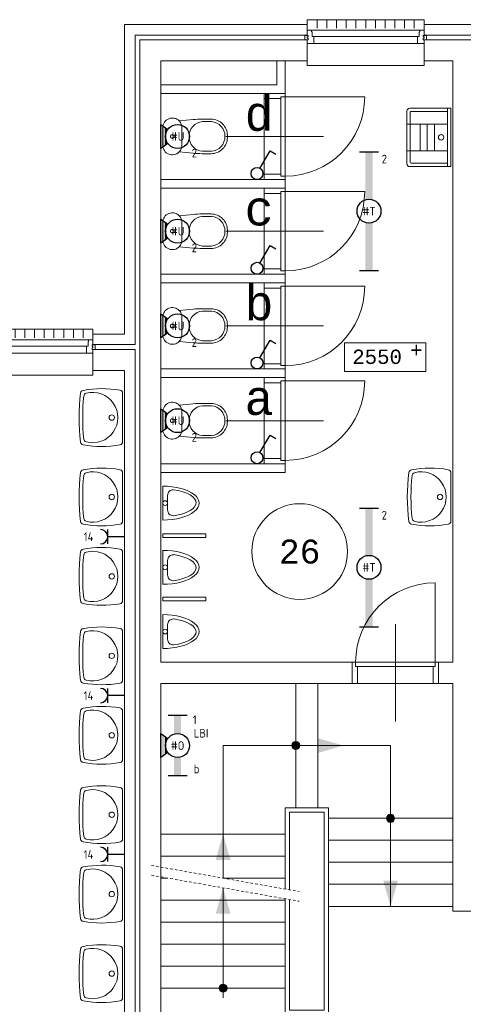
# Model space of a CAD drawing. Extents: x 1776 to 84138, y 13023 to 41651.
# Tile 9 of 21: x 18433 to 23068, y 24770 to 35059. Entities that reach past the tile are written whole.
import ezdxf
from ezdxf.enums import TextEntityAlignment as Align
from ezdxf.xclip import XClip

# ---------------------------------------------------------------- set-up
doc = ezdxf.new("R2010")
doc.units = 0
doc.header["$LTSCALE"] = 50
doc.header["$XCLIPFRAME"] = 0
doc.linetypes.add('Xref-1e26$0$DASHDOT', pattern=[1, 0.5, -0.25, 0, -0.25])
doc.layers.get('0').update_dxf_attribs({"linetype": 'CONTINUOUS'})
for name, color, linetype in [('EL6222--', 3, 'CONTINUOUS'), ('EL6311--', 3, 'CONTINUOUS'), ('Xref', 8, 'CONTINUOUS'), ('Xref-1e26$0$AL$1A---_ALGEMEEN', 8, 'CONTINUOUS'), ('Xref-1e26$0$AM$1A---_ARCERING', 8, 'CONTINUOUS'), ('Xref-1e26$0$AT$1A---_TEKST035', 8, 'CONTINUOUS'), ('Xref-1e26$0$AT$1A---_TEKST050', 8, 'CONTINUOUS'), ('Xref-1e26$0$AT$1A---_TEKST070', 8, 'CONTINUOUS')]:
    doc.layers.add(name, color=color, linetype=linetype)
doc.styles.add('buro-018', font='Isocp.shx', dxfattribs={"height": 90})
doc.styles.add('Xref-1e26$0$MONOTXT', font='MONOTXT')

# ---------------------------------------------------------------- blocks, each defined once
blk = doc.blocks.new('*O106')
at = {"layer": 'Xref-1e26$0$AL$1A---_ALGEMEEN', "color": 0, "linetype": 'Continuous', "lineweight": 0}
for p, q in [((-508.33, 240), (-508.33, 150)), ((-406.66, 240), (-406.66, 150)), ((-305, 240), (-305, 150)), ((-203.33, 240), (-203.33, 150)), ((-101.66, 240), (-101.66, 150)), ((0, 240), (0, 150)), ((101.66, 240), (101.66, 150)), ((203.33, 240), (203.33, 150)), ((305, 240), (305, 150)), ((406.66, 240), (406.66, 150)), ((508.33, 240), (508.33, 150)), ((-565.5, 130), (565.5, 130)), ((-543, 63), (543, 63)), ((-543, -9), (543, -9))]:
    blk.add_line(p, q, dxfattribs=at)
for points in [[(-610, 190), (-610, 240), (610, 240), (610, 190)], [(-610, -190), (-610, -240), (610, -240), (610, -190)]]:
    blk.add_lwpolyline(points, dxfattribs=at)
for points in [[(-610, -9), (-545.15, -9), (-543, -6.86), (-543, 63), (-560, 63), (-560, 114), (-565.5, 114), (-565.5, 127.78), (-567.72, 130), (-610, 130), (-610, 76), (-601, 76), (-601, 60), (-610, 60), (-610, 46), (-601, 46), (-601, 30), (-610, 30)], [(610, -9), (545.15, -9), (543, -6.86), (543, 63), (560, 63), (560, 114), (565.5, 114), (565.5, 127.78), (567.72, 130), (610, 130), (610, 76), (601, 76), (601, 60), (610, 60), (610, 46), (601, 46), (601, 30), (610, 30)], [(-635, 30), (-601, 30), (-601, 46), (-610, 46), (-610, 60), (-601, 60), (-601, 76), (-635, 76)], [(635, 30), (601, 30), (601, 46), (610, 46), (610, 60), (601, 60), (601, 76), (635, 76)]]:
    blk.add_lwpolyline(points, close=True, dxfattribs=at)
blk = doc.blocks.new('*O109')
at = {"layer": 'Xref-1e26$0$AL$1A---_ALGEMEEN', "color": 0, "linetype": 'Continuous', "lineweight": 0}
for p, q in [((-508.33, 240), (-508.33, 150)), ((-406.66, 240), (-406.66, 150)), ((-305, 240), (-305, 150)), ((-203.33, 240), (-203.33, 150)), ((-101.66, 240), (-101.66, 150)), ((0, 240), (0, 150)), ((101.66, 240), (101.66, 150)), ((203.33, 240), (203.33, 150)), ((305, 240), (305, 150)), ((406.66, 240), (406.66, 150)), ((508.33, 240), (508.33, 150)), ((565.5, 130), (-565.5, 130)), ((543, 63), (-543, 63)), ((543, -9), (-543, -9))]:
    blk.add_line(p, q, dxfattribs=at)
for points in [[(610, 190), (610, 240), (-610, 240), (-610, 190)], [(610, -190), (610, -240), (-610, -240), (-610, -190)]]:
    blk.add_lwpolyline(points, dxfattribs=at)
for points in [[(-610, -9), (-545.15, -9), (-543, -6.86), (-543, 63), (-560, 63), (-560, 114), (-565.5, 114), (-565.5, 127.78), (-567.72, 130), (-610, 130), (-610, 76), (-601, 76), (-601, 60), (-610, 60), (-610, 46), (-601, 46), (-601, 30), (-610, 30)], [(610, -9), (545.15, -9), (543, -6.86), (543, 63), (560, 63), (560, 114), (565.5, 114), (565.5, 127.78), (567.72, 130), (610, 130), (610, 76), (601, 76), (601, 60), (610, 60), (610, 46), (601, 46), (601, 30), (610, 30)], [(-635, 30), (-601, 30), (-601, 46), (-610, 46), (-610, 60), (-601, 60), (-601, 76), (-635, 76)], [(635, 30), (601, 30), (601, 46), (610, 46), (610, 60), (601, 60), (601, 76), (635, 76)]]:
    blk.add_lwpolyline(points, close=True, dxfattribs=at)
blk = doc.blocks.new('Xref-1e26$0$ED0831')
at = {"layer": 'Xref-1e26$0$AL$1A---_ALGEMEEN', "color": 0, "linetype": 'Continuous', "lineweight": 0}
for p, q in [((450, -400), (450, 620)), ((0, 0), (0, 220)), ((0, 220), (55, 220)), ((55, 220), (845, 220)), ((55, 220), (55, 45)), ((900, 220), (845, 220)), ((845, 220), (845, 45)), ((900, 0), (900, 220)), ((35, 0), (0, 0)), ((55, 45), (35, 45)), ((35, 45), (35, 0)), ((35, 0), (35, -830)), ((865, 0), (35, 0)), ((55, 45), (845, 45)), ((845, 45), (865, 45)), ((865, 45), (865, 0)), ((865, 0), (900, 0))]:
    blk.add_line(p, q, dxfattribs=at)
blk.add_arc((35, 0), 830, 270, 360, dxfattribs=at)
blk = doc.blocks.new('Xref-1e26$0$WT01')
at = {"layer": 'Xref-1e26$0$AL$1A---_ALGEMEEN', "color": 0, "linetype": 'Continuous', "lineweight": 0}
blk.add_line((-253, -20), (253, -20), dxfattribs=at)
blk.add_circle((0, -133), 28.1, dxfattribs=at)
for centre, radius, start, end in [((766, -236), 1068, 169.7983, 190.5514), ((-253, -53), 33, 90, 169.9973), ((0, -332), 263, 344.8667, 195.1333), ((253, -53), 33, 10.0027, 90), ((-766, -236), 1068, 349.4486, 10.2017), ((-222, -392), 33, 195.1333, 263.9582), ((222, -392), 33, 276.0418, 344.8667), ((-252, -426), 33, 190.3455, 263.1425), ((0, 1669), 2144, 263.1425, 276.8575), ((0, 1707), 2144, 263.9582, 276.0418), ((252, -426), 33, 276.8575, 349.6545)]:
    blk.add_arc(centre, radius, start, end, dxfattribs=at)
blk = doc.blocks.new('*O157')
at = {"layer": 'Xref-1e26$0$AM$1A---_ARCERING', "linetype": 'Continuous', "lineweight": 0}
for points in [[(-23.36, 1080, 1), (-108.16, 1080, 1)], [(966.64, 320, 1), (881.84, 320, 1)], [(-783.36, -1455, 1), (-868.16, -1455, 1)]]:
    blk.add_hatch(color=256, dxfattribs=at).paths.add_polyline_path(points)
at = {"layer": 'Xref-1e26$0$AL$1A---_ALGEMEEN', "color": 0, "linetype": 'Continuous', "lineweight": 0}
for p, q in [((-65.76, 430), (-65.76, 1730)), ((164.24, 430), (164.24, 1730)), ((924.24, 1080), (-825.76, 1080)), ((-825.76, 1080), (-825.76, -305)), ((924.24, -600), (924.24, 1080)), ((274.24, 320), (1574.24, 320)), ((-1475.76, 155), (-175.76, 155)), ((274.24, 90), (1574.24, 90)), ((-1475.76, -75), (-175.76, -75)), ((274.24, -140), (1574.24, -140)), ((-1475.76, -305), (-1401.58, -305)), ((-825.74, -305), (-175.76, -305)), ((-825.76, -406.55), (-825.76, -1555)), ((274.24, -370), (1574.24, -370)), ((-1475.76, -535), (-175.76, -535)), ((274.24, -600), (1574.24, -600)), ((-1475.76, -765), (-175.76, -765)), ((-1475.76, -995), (-175.76, -995)), ((-1475.76, -1225), (-175.76, -1225)), ((-1475.76, -1455), (-175.76, -1455))]:
    blk.add_line(p, q, dxfattribs=at)
at = {"layer": 'Xref-1e26$0$AL$1A---_ALGEMEEN', "color": 0, "linetype": 'Xref-1e26$0$DASHDOT', "lineweight": 0}
for p, q in [((-1574.24, -173), (-32.28, -444.93)), ((-1574.24, -274.55), (-32.28, -546.48))]:
    blk.add_line(p, q, dxfattribs=at)
at = {"layer": 'Xref-1e26$0$AL$1A---_ALGEMEEN', "color": 0, "linetype": 'Continuous', "lineweight": 0}
for points in [[(-175.76, -419.63), (-175.76, 430), (274.24, 430), (274.24, -1730), (-175.76, -1730), (-175.76, -521.18)], [(-130.76, -427.56), (-130.76, 385), (229.24, 385), (229.24, -1685), (-130.76, -1685), (-130.76, -529.11)]]:
    blk.add_lwpolyline(points, dxfattribs=at)
for centre in [(-65.76, 1080), (924.24, 320), (-825.76, -1455)]:
    blk.add_circle(centre, 42.4, dxfattribs=at)
for points in [[(164.24, 1156.95), (434.24, 1080), (164.24, 1003.05)], [(-902.71, -115), (-825.76, 155), (-748.81, -115)], [(-902.71, -676.55), (-825.76, -406.55), (-748.81, -676.55)], [(1001.19, -330), (924.24, -600), (847.29, -330)]]:
    blk.add_solid(points, dxfattribs=at)
blk = doc.blocks.new('Xref-1e26$0$CLOS02')
at = {"layer": 'Xref-1e26$0$AL$1A---_ALGEMEEN', "color": 0, "linetype": 'Continuous', "lineweight": 0}
for p, q in [((-92, -220), (92, -220)), ((-155, -528), (-155, -436)), ((155, -528), (155, -436)), ((-1, -670), (1, -670))]:
    blk.add_line(p, q, dxfattribs=at)
blk.add_lwpolyline([(-176, -338), (-162, -192, -0.674333), (-92, -20), (92, -20, -0.674333), (162, -192), (176, -338, -0.023285), (180, -431), (180, -525, -0.414214), (10, -695), (-10, -695, -0.414214), (-180, -525), (-180, -431, -0.023285), (-176, -338)], format="xyb", dxfattribs=at)
blk.add_circle((0, -120), 20, dxfattribs=at)
for centre, radius, start, end in [((-92, -120), 100, 225.9727, 270), ((92, -120), 100, 270, 314.0273), ((0, -450), 156, 4.9264, 175.0736), ((0, -514), 156, 184.9259, 355.0741)]:
    blk.add_arc(centre, radius, start, end, dxfattribs=at)
blk = doc.blocks.new('Xref-1e26$0$URIN03')
at = {"layer": 'Xref-1e26$0$AL$1A---_ALGEMEEN', "color": 0, "linetype": 'Continuous', "lineweight": 0}
for p, q in [((-177, -50), (-178, -50)), ((178, -50), (177, -50))]:
    blk.add_line(p, q, dxfattribs=at)
blk.add_lwpolyline([(-178, -20), (178, -20)], dxfattribs=at)
for points in [[(7, -70), (-72, -70, 0.414214), (-132, -130), (-132, -133)], [(0, -70), (80, -70, -0.414214), (140, -130), (140, -133)]]:
    blk.add_lwpolyline(points, format="xyb", dxfattribs=at)
blk.add_circle((0, -45), 25, dxfattribs=at)
for centre, major_axis, ratio, start_param, end_param in [((0, -20), (0, -380), 0.467105, 4.712389, 7.853982), ((7, -20), (0, -350), 0.421429, 5.041111, 6.283185), ((0, -20), (0, -350), 0.421429, 0, 1.242074)]:
    blk.add_ellipse(centre, major_axis=major_axis, ratio=ratio, start_param=start_param, end_param=end_param, dxfattribs=at)
blk = doc.blocks.new('Xref-1e26$0$UG61')
at = {"layer": 'Xref-1e26$0$AL$1A---_ALGEMEEN', "color": 0, "linetype": 'Continuous', "lineweight": 0}
for p, q in [((305, -20), (-305, -20)), ((-305, -20), (-305, -450)), ((305, -55), (-305, -55)), ((-270, -435), (-270, -55)), ((-140, -55), (-140, -480)), ((140, -55), (140, -480)), ((270, -55), (270, -435)), ((305, -450), (305, -20)), ((140, -192), (-140, -192)), ((140, -268), (-140, -268)), ((140, -342), (-140, -342)), ((-275, -480), (275, -480)), ((260, -445), (-260, -445))]:
    blk.add_line(p, q, dxfattribs=at)
blk.add_circle((-1, -122), 28.1, dxfattribs=at)
for centre, radius, start, end in [((-275, -450), 30, 180, 270), ((-260, -435), 10, 180, 270), ((260, -435), 10, 270, 360), ((275, -450), 30, 270, 360)]:
    blk.add_arc(centre, radius, start, end, dxfattribs=at)
blk = doc.blocks.new('Xref-1e26')
at = {"layer": 'Xref-1e26$0$AL$1A---_ALGEMEEN', "linetype": 'Continuous', "lineweight": 0}
for points in [[(95567.42, 64176.73), (97477.42, 64176.73), (97477.42, 64066.73), (95677.42, 64066.73), (95677.42, 60831.73), (95237.42, 60831.73), (95237.42, 60941.73), (95567.42, 60941.73)], [(100385.42, 64066.73), (98697.42, 64066.73), (98697.42, 64176.73), (100385.42, 64176.73)], [(95727.42, 64016.73), (97477.42, 64016.73), (97477.42, 63796.73), (95947.42, 63796.73), (95947.42, 57511.73), (97947.42, 57511.73), (97947.42, 57291.73), (95947.42, 57291.73), (95947.42, 52606.73), (95567.42, 52606.73), (95567.42, 52716.73), (94472.42, 52716.73), (94472.42, 52936.73), (95567.42, 52936.73), (95567.42, 60561.73), (95237.42, 60561.73), (95237.42, 60781.73), (95677.42, 60781.73), (95677.42, 52716.73), (95727.42, 52716.73)], [(98697.42, 64016.73), (100385.42, 64016.73), (100385.42, 63796.73), (99217.42, 63796.73), (99217.42, 54911.73), (98997.42, 54911.73), (98997.42, 57291.73), (98847.42, 57291.73), (98847.42, 57511.73), (98997.42, 57511.73), (98997.42, 63796.73), (98697.42, 63796.73)], [(97157.42, 63796.73), (97247.42, 63796.73), (97247.42, 63456.73), (95947.42, 63456.73), (95947.42, 63546.73), (97157.42, 63546.73)], [(95947.42, 62466.73), (97247.42, 62466.73), (97247.42, 62556.73), (95947.42, 62556.73)], [(95947.42, 61476.73), (97247.42, 61476.73), (97247.42, 61566.73), (95947.42, 61566.73)], [(97867.42, 60551.72), (98717.42, 60551.72), (98717.42, 60851.72), (97867.42, 60851.72)], [(95947.42, 60486.73), (97247.42, 60486.73), (97247.42, 60576.73), (95947.42, 60576.73)], [(95947.42, 59496.73), (97247.42, 59496.73), (97247.42, 59586.73), (95947.42, 59586.73)], [(95967.42, 58814.73), (96417.42, 58814.73), (96417.42, 58854.73), (95967.42, 58854.73)], [(95967.42, 58153.73), (96417.42, 58153.73), (96417.42, 58193.73), (95967.42, 58193.73)]]:
    blk.add_lwpolyline(points, close=True, dxfattribs=at)
blk.add_circle((97398.01, 58669.27), 500, dxfattribs=at)
for name, p in [('*O109', (98087.42, 63986.73)), ('*O106', (94627.42, 60751.73)), ('*O157', (97423.18, 55561.73))]:
    blk.add_blockref(name, p, dxfattribs=at)
at = {"layer": 'Xref-1e26$0$AL$1A---_ALGEMEEN', "linetype": 'Continuous', "lineweight": 0, "yscale": -1}
for name, p, rotation in [('Xref-1e26$0$ED0831', (97247.42, 63456.73), 270), ('Xref-1e26$0$ED0831', (97247.42, 62466.73), 270), ('Xref-1e26$0$ED0831', (97247.42, 61476.73), 270), ('Xref-1e26$0$ED0831', (97247.42, 60486.73), 270), ('Xref-1e26$0$WT01', (95567.42, 60069.23), 90), ('Xref-1e26$0$WT01', (95567.42, 59239.23), 90), ('Xref-1e26$0$WT01', (98997.42, 59239.23), 90), ('Xref-1e26$0$WT01', (95567.42, 58409.23), 90), ('Xref-1e26$0$URIN03', (95947.42, 58504.23), 270), ('Xref-1e26$0$URIN03', (95947.42, 57832.73), 270), ('Xref-1e26$0$WT01', (95567.42, 57579.23), 90), ('Xref-1e26$0$WT01', (95567.42, 56749.23), 90), ('Xref-1e26$0$WT01', (95567.42, 55919.23), 90), ('Xref-1e26$0$WT01', (95567.42, 55089.23), 90), ('Xref-1e26$0$WT01', (95567.42, 54259.23), 90)]:
    blk.add_blockref(name, p, dxfattribs=dict(at, rotation=rotation))
at = {"layer": 'Xref-1e26$0$AL$1A---_ALGEMEEN', "linetype": 'Continuous', "lineweight": 0}
for name, p, rotation in [('Xref-1e26$0$UG61', (98997.42, 62996.73), 270), ('Xref-1e26$0$CLOS02', (95947.42, 63006.73), 90), ('Xref-1e26$0$CLOS02', (95947.42, 62016.73), 90), ('Xref-1e26$0$CLOS02', (95947.42, 61026.73), 90), ('Xref-1e26$0$CLOS02', (95947.42, 60036.73), 90), ('Xref-1e26$0$URIN03', (95947.42, 59175.73), 90), ('Xref-1e26$0$ED0831', (98847.42, 57511.73), 180)]:
    blk.add_blockref(name, p, dxfattribs=dict(at, rotation=rotation))
at = {"layer": 'Xref-1e26$0$AT$1A---_TEKST035', "linetype": 'Continuous', "lineweight": 0, "style": 'Xref-1e26$0$MONOTXT'}
for s, p in [('+', (98552.62, 60772.99)), ('2550', (97947.03, 60704.27))]:
    blk.add_text(s, height=150, dxfattribs=at).set_placement(p, align=Align.MIDDLE_LEFT)
at = {"layer": 'Xref-1e26$0$AT$1A---_TEKST050', "linetype": 'Continuous', "lineweight": 0, "style": 'Xref-1e26$0$MONOTXT'}
blk.add_text('26', height=250.00002, dxfattribs=at).set_placement((97398, 58669.26), align=Align.MIDDLE)
at = {"layer": 'Xref-1e26$0$AT$1A---_TEKST070', "linetype": 'Continuous', "lineweight": 0, "style": 'Xref-1e26$0$MONOTXT'}
for s, p in [('d', (96821.94, 63241.89)), ('c', (96821.94, 62251.89)), ('b', (96821.94, 61261.89)), ('a', (96821.94, 60271.89))]:
    blk.add_text(s, height=349.99998, dxfattribs=at).set_placement(p, align=Align.MIDDLE_LEFT)
blk = doc.blocks.new('1114A1')
at = {"color": 0, "linetype": 'Continuous'}
for p, q in [((0.62, 3.33), (2.74, 7)), ((2.74, 7), (3.95, 6.3))]:
    blk.add_line(p, q, dxfattribs=at)
blk.add_circle((0, 2.25), 1.25, dxfattribs=at)
at = {"color": 0, "linetype": 'Continuous', "style": 'buro-018'}
for tag, p in [('E_SLET1', (3.36, 9)), ('E_GROEP', (0, 0)), ('E_GKAST', (0, 0))]:
    blk.add_attdef(tag, text='', height=1.8, dxfattribs=at).set_placement(p, align=Align.MIDDLE)
at = {"color": 0, "linetype": 'Continuous', "style": 'buro-018', "flags": 1}
for tag in ['E_MATCODE', 'E_SGROEP']:
    blk.add_attdef(tag, text='', height=1.8, dxfattribs=at).set_placement((0, 0), align=Align.MIDDLE)
blk = doc.blocks.new('E00135')
at = {"color": 0}
for p, q in [((-2.5, -3.5), (-1.45, -2.03)), ((1.45, -2.03), (2.5, -3.5)), ((2.5, -3.5), (-2.5, -3.5)), ((-1.79, -2.5), (1.79, -2.5))]:
    blk.add_line(p, q, dxfattribs=at)
for points in [[(-1.45, -2.03), (-0.5, -2.5), (-1.79, -2.5)], [(1.45, -2.03), (0.5, -2.5), (1.79, -2.5)], [(-1.79, -2.5), (1.79, -2.5), (-2.5, -3.5), (2.5, -3.5)]]:
    blk.add_solid(points, dxfattribs=at)
blk = doc.blocks.new('1115B3A-WA4')
at = {"color": 0, "linetype": 'Continuous'}
blk.add_circle((0, 0), 2.5, dxfattribs=at)
at = {"color": 0, "zscale": 50}
blk.add_blockref('E00135', (0, 0), dxfattribs=at)
at = {"color": 0, "linetype": 'Continuous', "style": 'buro-018'}
for tag, p in [('E_GKAST', (0, 8)), ('E_GROEP', (0, 5)), ('E_SGROEP', (4.5, 5)), ('E_ARMCODE', (0, 0)), ('E_SLET', (4.5, -1))]:
    blk.add_attdef(tag, text='', height=1.8, dxfattribs=at).set_placement(p, align=Align.MIDDLE)
blk = doc.blocks.new('1115B61240')
at = {"color": 0}
for p, q in [((-12.4, 2), (-12.4, -2)), ((12.4, 2), (12.4, -2))]:
    blk.add_line(p, q, dxfattribs=at)
at = {"color": 0, "linetype": 'Continuous'}
blk.add_circle((0, 0), 2.5, dxfattribs=at)
at = {"color": 0}
for points in [[(-2.5, 0.75), (-12.4, 0.75), (-2.5, -0.75), (-12.4, -0.75)], [(2.5, 0.75), (12.4, 0.75), (2.5, -0.75), (12.4, -0.75)]]:
    blk.add_solid(points, dxfattribs=at)
at = {"color": 0, "linetype": 'Continuous', "style": 'buro-018'}
for tag, p in [('E_GKAST', (0, 8)), ('E_GROEP', (0, 5)), ('E_SGROEP', (4.5, 5)), ('E_ARMCODE', (0, 0)), ('E_SLET', (4.5, -3))]:
    blk.add_attdef(tag, text='', height=1.8, dxfattribs=at).set_placement(p, align=Align.MIDDLE)
blk = doc.blocks.new('1115B6630-WA4')
at = {"color": 0}
for p, q in [((-6.3, 2), (-6.3, -2)), ((6.3, 2), (6.3, -2))]:
    blk.add_line(p, q, dxfattribs=at)
at = {"color": 0, "linetype": 'Continuous'}
blk.add_circle((0, 0), 2.5, dxfattribs=at)
at = {"color": 0}
for points in [[(-2.5, 0.75), (-6.3, 0.75), (-2.5, -0.75), (-6.3, -0.75)], [(2.5, 0.75), (6.3, 0.75), (2.5, -0.75), (6.3, -0.75)]]:
    blk.add_solid(points, dxfattribs=at)
at = {"color": 0, "zscale": 50}
blk.add_blockref('E00135', (0, 0), dxfattribs=at)
at = {"color": 0, "linetype": 'Continuous', "style": 'buro-018'}
for tag, p in [('E_GKAST', (0, 8)), ('E_GROEP', (0, 5)), ('E_SGROEP', (4.5, 5)), ('E_ARMCODE', (0, 0)), ('E_SLET', (4.5, -3))]:
    blk.add_attdef(tag, text='', height=1.8, dxfattribs=at).set_placement(p, align=Align.MIDDLE)
blk = doc.blocks.new('111304')
at = {"color": 0, "linetype": 'Continuous'}
for p, q in [((-1.5, 4.5), (1.5, 4.5)), ((0, 1), (0, 4.5))]:
    blk.add_line(p, q, dxfattribs=at)
blk.add_arc((0, 6), 1.5, 180, 0, dxfattribs=at)
at = {"color": 0, "linetype": 'Continuous', "style": 'buro-018'}
for tag, p in [('E_GKAST', (0, 11.5)), ('E_GROEP', (0, 8.5)), ('E_SGROEP', (4.5, 8.5))]:
    blk.add_attdef(tag, text='', height=1.8, dxfattribs=at).set_placement(p, align=Align.MIDDLE)
at = {"color": 0, "linetype": 'Continuous', "style": 'buro-018', "flags": 1}
for tag, p in [('E_VERMCODE', (13, 8.5)), ('E_MATCODE', (0, 0))]:
    blk.add_attdef(tag, text='', height=1.8, dxfattribs=at).set_placement(p, align=Align.MIDDLE)

msp = doc.modelspace()

# ---------------------------------------------------------------- block references
at = {"layer": 'EL6222--'}
ref = msp.add_blockref('111304', (19578, 29656), dxfattribs=dict(at, xscale=50, yscale=50, zscale=50, rotation=90))
ref.add_attrib('E_GROEP', '14', dxfattribs={"layer": '0', "color": 1, "linetype": 'Continuous', "height": 90, "style": 'buro-018'}).set_placement((19153, 29656), align=Align.MIDDLE)
ref = msp.add_blockref('111304', (19578, 27996), dxfattribs=dict(at, xscale=50, yscale=50, zscale=50, rotation=90))
ref.add_attrib('E_GROEP', '14', dxfattribs={"layer": '0', "color": 1, "linetype": 'Continuous', "height": 90, "style": 'buro-018'}).set_placement((19153, 27996), align=Align.MIDDLE)
ref = msp.add_blockref('111304', (19578, 26336), dxfattribs=dict(at, xscale=50, yscale=50, zscale=50, rotation=90))
ref.add_attrib('E_GROEP', '14', dxfattribs={"layer": '0', "color": 1, "linetype": 'Continuous', "height": 90, "style": 'buro-018'}).set_placement((19153, 26336), align=Align.MIDDLE)
at = {"layer": 'EL6311--'}
ref = msp.add_blockref('1115B3A-WA4', (20083, 33839), dxfattribs=dict(at, xscale=50, yscale=50, zscale=50, rotation=270))
ref.add_attrib('E_ARMCODE', '#U', dxfattribs={"layer": '0', "color": 1, "linetype": 'Continuous', "height": 90, "style": 'buro-018'}).set_placement((20083, 33839), align=Align.MIDDLE)
ref.add_attrib('E_GROEP', '2', dxfattribs={"layer": '0', "color": 1, "linetype": 'Continuous', "height": 90, "style": 'buro-018'}).set_placement((20258, 33664), align=Align.MIDDLE)
at = {"layer": 'EL6311--', "xscale": 50, "yscale": 50, "zscale": 50}
for p in [(20913, 33339), (20913, 32349), (20913, 31359), (20913, 30369)]:
    msp.add_blockref('1114A1', p, dxfattribs=at)
at = {"layer": 'EL6311--'}
ref = msp.add_blockref('1115B61240', (22083, 33058), dxfattribs=dict(at, xscale=50, yscale=50, zscale=50, rotation=90))
ref.add_attrib('E_ARMCODE', '#T', dxfattribs={"layer": '0', "color": 1, "linetype": 'Continuous', "height": 90, "style": 'buro-018'}).set_placement((22083, 33058), align=Align.MIDDLE)
ref.add_attrib('E_GROEP', '2', dxfattribs={"layer": '0', "color": 1, "linetype": 'Continuous', "height": 90, "style": 'buro-018'}).set_placement((22243, 33603), align=Align.MIDDLE)
ref = msp.add_blockref('1115B3A-WA4', (20083, 32849), dxfattribs=dict(at, xscale=50, yscale=50, zscale=50, rotation=270))
ref.add_attrib('E_ARMCODE', '#U', dxfattribs={"layer": '0', "color": 1, "linetype": 'Continuous', "height": 90, "style": 'buro-018'}).set_placement((20083, 32849), align=Align.MIDDLE)
ref.add_attrib('E_GROEP', '2', dxfattribs={"layer": '0', "color": 1, "linetype": 'Continuous', "height": 90, "style": 'buro-018'}).set_placement((20258, 32674), align=Align.MIDDLE)
ref = msp.add_blockref('1115B3A-WA4', (20083, 31859), dxfattribs=dict(at, xscale=50, yscale=50, zscale=50, rotation=270))
ref.add_attrib('E_ARMCODE', '#U', dxfattribs={"layer": '0', "color": 1, "linetype": 'Continuous', "height": 90, "style": 'buro-018'}).set_placement((20083, 31859), align=Align.MIDDLE)
ref.add_attrib('E_GROEP', '2', dxfattribs={"layer": '0', "color": 1, "linetype": 'Continuous', "height": 90, "style": 'buro-018'}).set_placement((20258, 31684), align=Align.MIDDLE)
ref = msp.add_blockref('1115B3A-WA4', (20083, 30869), dxfattribs=dict(at, xscale=50, yscale=50, zscale=50, rotation=270))
ref.add_attrib('E_ARMCODE', '#U', dxfattribs={"layer": '0', "color": 1, "linetype": 'Continuous', "height": 90, "style": 'buro-018'}).set_placement((20083, 30869), align=Align.MIDDLE)
ref.add_attrib('E_GROEP', '2', dxfattribs={"layer": '0', "color": 1, "linetype": 'Continuous', "height": 90, "style": 'buro-018'}).set_placement((20258, 30694), align=Align.MIDDLE)
ref = msp.add_blockref('1115B61240', (22083, 29336), dxfattribs=dict(at, xscale=50, yscale=50, zscale=50, rotation=90))
ref.add_attrib('E_ARMCODE', '#T', dxfattribs={"layer": '0', "color": 1, "linetype": 'Continuous', "height": 90, "style": 'buro-018'}).set_placement((22083, 29336), align=Align.MIDDLE)
ref.add_attrib('E_GROEP', '2', dxfattribs={"layer": '0', "color": 1, "linetype": 'Continuous', "height": 90, "style": 'buro-018'}).set_placement((22243, 29881), align=Align.MIDDLE)
ref = msp.add_blockref('1115B6630-WA4', (20083, 27474), dxfattribs=dict(at, xscale=50, yscale=50, zscale=50, rotation=270))
ref.add_attrib('E_ARMCODE', '#O', dxfattribs={"layer": '0', "color": 1, "linetype": 'Continuous', "height": 90, "style": 'buro-018'}).set_placement((20083, 27474), align=Align.MIDDLE)
ref.add_attrib('E_SLET', 'b', dxfattribs={"layer": '0', "color": 1, "linetype": 'Continuous', "height": 90, "style": 'buro-018'}).set_placement((20281, 27229), align=Align.MIDDLE)
ref.add_attrib('E_GROEP', '1', dxfattribs={"layer": '0', "color": 1, "linetype": 'Continuous', "height": 90, "style": 'buro-018'}).set_placement((20262, 27744), align=Align.MIDDLE)
ref.add_attrib('E_GKAST', 'LBI', dxfattribs={"layer": '0', "color": 1, "linetype": 'Continuous', "height": 90, "style": 'buro-018'}).set_placement((20329, 27603), align=Align.MIDDLE)
at = {"layer": 'Xref', "color": 8}
ref = msp.add_blockref('Xref-1e26', (-76039, -29168), dxfattribs=at)
XClip(ref).set_block_clipping_path([(78159.3219657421, 42190.8042191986), (160177.2440203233, 70818.631955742)])

doc.saveas('drawing.dxf')
